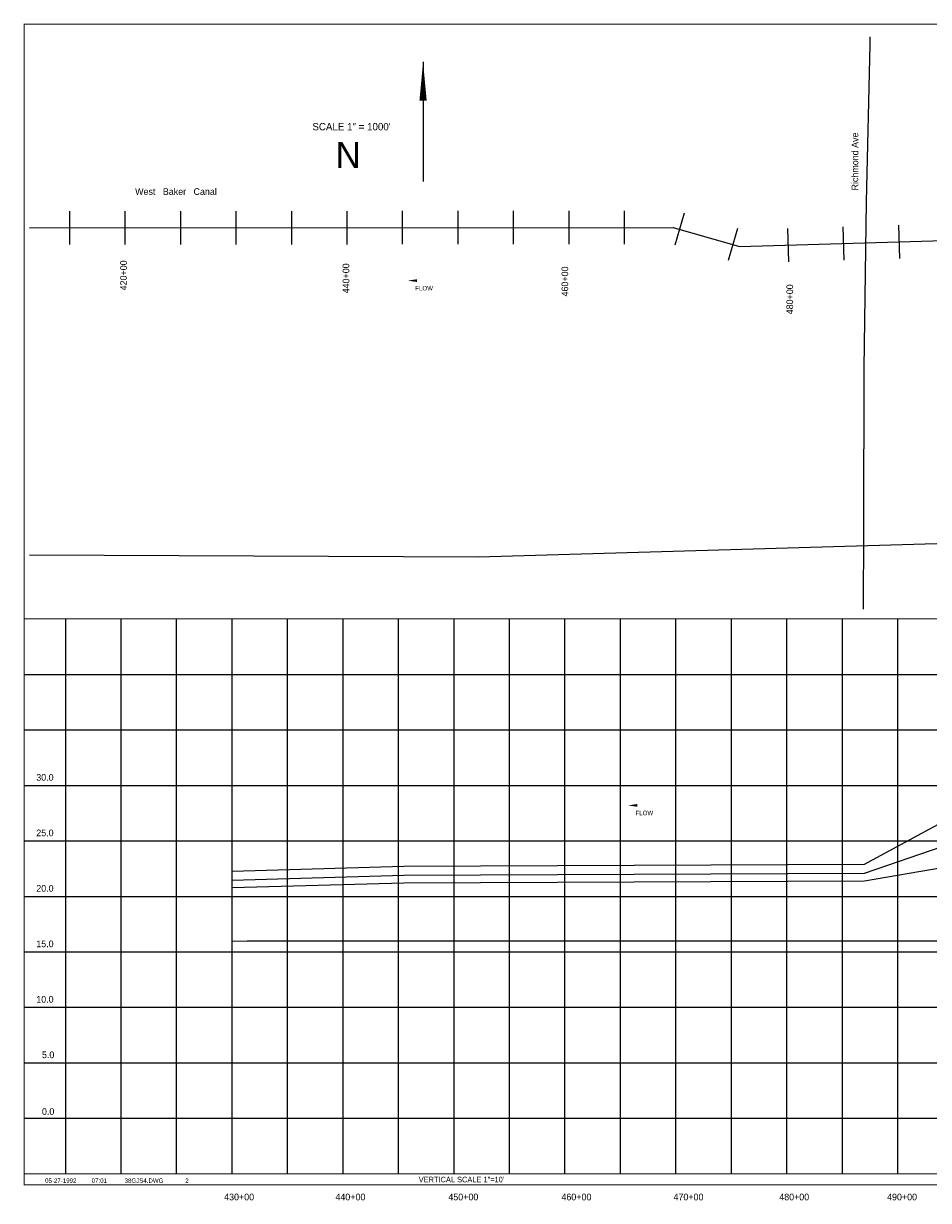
# Model space of a CAD drawing. Extents: x 291505 to 307515, y 831181 to 841901.
# Tile 1 of 2: x 291505 to 299661, y 831296 to 841901. Entities that reach past the tile are written whole.
import ezdxf
from ezdxf.enums import TextEntityAlignment as Align

# ---------------------------------------------------------------- set-up
doc = ezdxf.new("R2010")
doc.units = 0
doc.header["$LTSCALE"] = 1067
doc.linetypes.add('DASHED', pattern=[0])
doc.linetypes.add('STREAM', pattern=[0])
doc.layers.get('0').update_dxf_attribs({"linetype": 'CONTINUOUS'})
for name, color, linetype in [('100YRWSEL', 15, 'CONTINUOUS'), ('10YRWSEL', 15, 'CONTINUOUS'), ('25YRWSEL', 15, 'CONTINUOUS'), ('BORDER', 1, 'CONTINUOUS'), ('EG', 7, 'CONTINUOUS'), ('GRID', 2, 'CONTINUOUS'), ('MAJROADS', 9, 'CONTINUOUS'), ('STATIONS', 7, 'CONTINUOUS'), ('TEXT', 7, 'CONTINUOUS'), ('TRUNKS', 5, 'STREAM'), ('WATER', 4, 'CONTINUOUS'), ('WSHEDS', 3, 'CONTINUOUS')]:
    doc.layers.add(name, color=color, linetype=linetype)

# ---------------------------------------------------------------- blocks, each defined once
blk = doc.blocks.new('LOGON')
at = {"color": 0}
blk.add_attdef('DATE', text='', height=1, dxfattribs=at).set_placement((-1.87, 1.76), align=Align.RIGHT)
for tag, p in [('TIME', (1.56, 1.76)), ('DRAWING', (8.97, 1.76)), ('OPERATOR', (22.66, 1.76))]:
    blk.add_attdef(tag, p, '', height=1, dxfattribs=at)
blk = doc.blocks.new('FLARROW')
at = {"color": 0}
blk.add_lwpolyline([(-0.28, 0.019, 0, 0.05, 0), (-0.112, 0.019, 0, 0, -0.087559), (-0.012, 0.001, 0, 0, 0.245722), (0.075, 0.013, 0, 0, -0.309425), (0.212, 0.015, 0, 0, 0), (0.278, 0.013, 0, 0, 0)], format="xyseb", dxfattribs=at)
blk.add_text('FLOW', height=0.08, dxfattribs=at).set_placement((0.015, -0.157), align=Align.CENTER)

msp = doc.modelspace()

# ---------------------------------------------------------------- linework, layer by layer
at = {"layer": '100YRWSEL', "color": 0}
msp.add_lwpolyline([(293385, 834263), (294934, 834307), (299085, 834326), (299785, 834706), (300434, 834717), (304135, 834724)], dxfattribs=at)
at = {"layer": '10YRWSEL', "color": 0}
msp.add_lwpolyline([(293385, 834116), (294934, 834157), (299085, 834176), (299785, 834296), (300434, 834327), (304135, 834341)], dxfattribs=at)
at = {"layer": '25YRWSEL', "color": 0}
msp.add_lwpolyline([(293385, 834183), (294934, 834227), (299085, 834246), (299785, 834484), (300434, 834497), (304135, 834497)], dxfattribs=at)
at = {"layer": 'BORDER', "color": 0, "const_width": 10}
msp.add_lwpolyline([(291510, 831436), (307510, 831436), (307510, 841896), (291510, 841896)], close=True, dxfattribs=at)
for points in [[(291510, 836536), (307510, 836536)], [(291510, 831536), (307510, 831536)]]:
    msp.add_lwpolyline(points, dxfattribs=at)
at = {"layer": 'EG', "color": 0, "linetype": 'DASHED'}
msp.add_lwpolyline([(293385, 833632), (293521, 833636), (304135, 833636)], dxfattribs=at)
at = {"layer": 'GRID', "color": 0}
for points in [[(291885, 831536), (291885, 836536)], [(292385, 831536), (292385, 836536)], [(292885, 831536), (292885, 836536)], [(293385, 831536), (293385, 836536)], [(293885, 831536), (293885, 836536)], [(294385, 831536), (294385, 836536)], [(294885, 831536), (294885, 836536)], [(295385, 831536), (295385, 836536)], [(295885, 831536), (295885, 836536)], [(296385, 831536), (296385, 836536)], [(296885, 831536), (296885, 836536)], [(297385, 831536), (297385, 836536)], [(297885, 831536), (297885, 836536)], [(298385, 831536), (298385, 836536)], [(298885, 831536), (298885, 836536)], [(299385, 831536), (299385, 836536)], [(291510, 836036), (307510, 836036)], [(291510, 835536), (307510, 835536)], [(291510, 835036), (307510, 835036)], [(291510, 834536), (307510, 834536)], [(291510, 834036), (307510, 834036)], [(291510, 833536), (307510, 833536)], [(291510, 833036), (307510, 833036)], [(291510, 832536), (307510, 832536)], [(291510, 832036), (307510, 832036)]]:
    msp.add_lwpolyline(points, dxfattribs=at)
at = {"layer": 'MAJROADS', "color": 0}
msp.add_lwpolyline([(299133, 841782), (299134, 841711), (299100, 840295), (299080, 838795), (299077, 837338), (299072, 836625)], dxfattribs=at)
at = {"layer": 'STATIONS', "color": 0}
for p, q in [((291919, 840210), (291919, 839910)), ((292419, 840210), (292419, 839910)), ((292919, 840210), (292919, 839910)), ((293419, 840211), (293419, 839911)), ((293919, 840211), (293919, 839911)), ((294419, 840211), (294419, 839911)), ((294919, 840212), (294919, 839912)), ((295419, 840212), (295419, 839912)), ((295919, 840212), (295919, 839912)), ((296419, 840213), (296419, 839913)), ((296919, 840213), (296919, 839913)), ((297458, 840191), (297376, 839903)), ((298890, 840069), (298899, 839769)), ((299390, 840084), (299399, 839784)), ((297939, 840054), (297856, 839765)), ((298391, 840054), (298399, 839755))]:
    msp.add_line(p, q, dxfattribs=at)
at = {"layer": 'TEXT', "color": 0}
msp.add_line((295106, 841557), (295106, 840477), dxfattribs=at)
msp.add_lwpolyline([(295106, 841557, 0, 65.7, 0), (295106, 841205, 65.7, 65.7, 0)], format="xyseb", dxfattribs=at)
at = {"layer": 'TRUNKS', "color": 0}
msp.add_lwpolyline([(291560, 840059), (297361, 840063), (297959, 839892), (304109, 840073)], dxfattribs=at)
at = {"layer": 'WSHEDS', "color": 0}
msp.add_lwpolyline([(291560, 837114), (295603, 837096), (300664, 837244), (304295, 837350), (304280, 838755, -0.005424), (304280, 838757), (304314, 841846, 0.000924)], format="xyb", dxfattribs=at)

# ---------------------------------------------------------------- block references
at = {"layer": 'TEXT', "color": 0, "xscale": 40, "yscale": 40, "zscale": 40}
msp.add_blockref('LOGON', (292057, 831384), dxfattribs=at).add_auto_attribs({'DATE': '05-27-1992', 'TIME': '07:01', 'OPERATOR': '2', 'DRAWING': '38GJS4.DWG'})
at = {"layer": 'TRUNKS', "color": 0, "xscale": 500, "yscale": 500, "zscale": 500}
for p in [(295108, 839575), (297093, 834846)]:
    msp.add_blockref('FLARROW', p, dxfattribs=at)

# ---------------------------------------------------------------- texts
at = {"layer": 'MAJROADS', "color": 0}
msp.add_text('Richmond Ave', height=60, rotation=90, dxfattribs=at).set_placement((299028, 840397))
at = {"layer": 'STATIONS', "color": 0}
for s, p in [('420+00', (292436, 839632)), ('440+00', (294441, 839605)), ('460+00', (296414, 839577)), ('480+00', (298441, 839416))]:
    msp.add_text(s, height=60, rotation=90, dxfattribs=at).set_placement(p, align=Align.CENTER)
at = {"layer": 'TEXT', "color": 0}
for s, height, p in [('SCALE 1" = 1000\'', 65.73, (294461, 840939)), ('N', 235, (294431, 840600)), ('430+00', 60, (293448, 831297)), ('440+00', 60, (294451, 831297)), ('450+00', 60, (295469, 831297)), ('460+00', 60, (296488, 831297)), ('470+00', 60, (297498, 831297)), ('480+00', 60, (298451, 831297)), ('490+00', 60, (299423, 831297))]:
    msp.add_text(s, height=height, dxfattribs=at).set_placement(p, align=Align.CENTER)
for s, height, p in [('30.0', 60, (291620, 835078)), ('25.0', 60, (291620, 834578)), ('20.0', 60, (291620, 834078)), ('15.0', 60, (291620, 833578)), ('10.0', 60, (291620, 833078)), ('5.0', 60, (291671, 832578)), ('0.0', 60, (291671, 832067)), ('VERTICAL SCALE 1"=10\'', 50, (295067, 831459))]:
    msp.add_text(s, height=height, dxfattribs=at).set_placement(p)
at = {"layer": 'WATER', "color": 0}
msp.add_text('West   Baker   Canal', height=60, dxfattribs=at).set_placement((292511, 840357))

doc.saveas('drawing.dxf')
